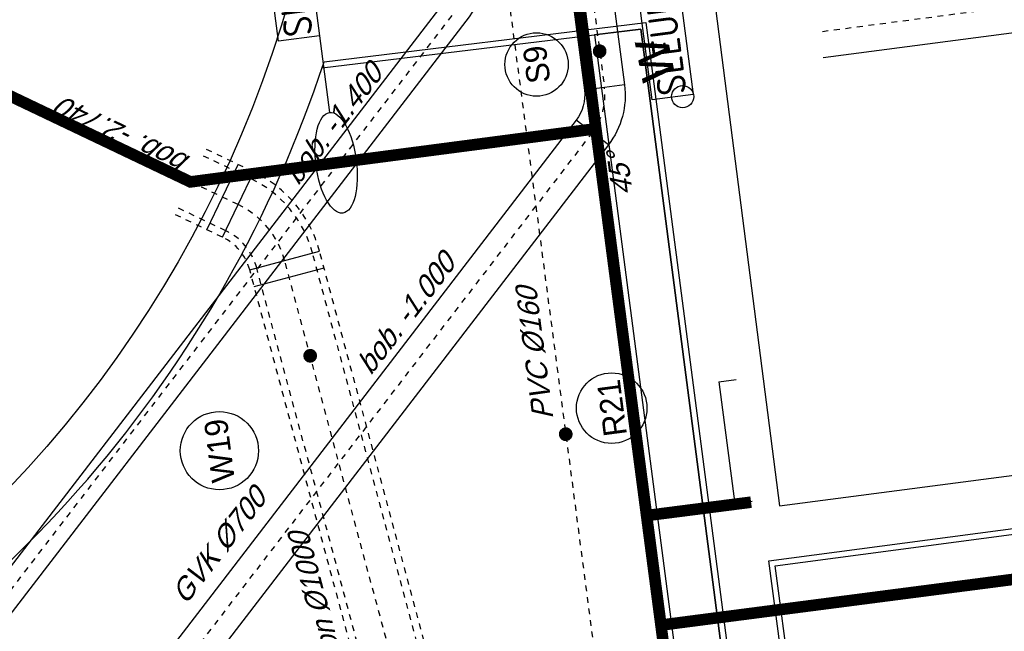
# Model space of a CAD drawing. Header units: metres. Extents: x 118052 to 118564, y 454784 to 455719.
# Tile 47 of 160: x 118205 to 118222, y 455271 to 455282. Entities that reach past the tile are written whole.
import ezdxf
from ezdxf.enums import TextEntityAlignment as Align

# ---------------------------------------------------------------- set-up
doc = ezdxf.new("R2010")
doc.units = ezdxf.units.M
doc.header["$LTSCALE"] = 0.5
for name, pattern in [('DASHED', [19.05, 12.7, -6.35]), ('Tauw_HIDDEN2', [5.6, 4, -1.6]), ('Tauw_L_Center1', [13, 8, -1.67, 1.66, -1.67]), ('Tauw_L_Center2', [6.499, 4, -0.833, 0.833, -0.833])]:
    doc.linetypes.add(name, pattern=pattern)
for name, color, linetype in [('_gebouwen', 7, 'Continuous'), ('_ob10', 7, 'Continuous'), ('_verharding', 7, 'Continuous'), ('EL_N_A_EB00----REVISIE~-_-----', 1, 'Continuous'), ('GRAAFWERKZAAMHEDEN', 6, 'Continuous'), ('KABELLOOP', 6, 'Continuous'), ('Koningsstal VIEUWPORT', 254, 'Continuous'), ('OL55_HAAG', 86, 'Continuous'), ('TOPOD22', 6, 'Continuous'), ('ZU_B_-_AL999---LW_bet1000-125_gw__18_^200~-_-----', 1, 'Continuous'), ('ZU_B_-_AL999---LW_bet1000-125_gw__18_^200~N_-----', 1, 'Continuous'), ('ZU_B_-_AL999---LW_bet1000-125_gw__20_^200~M_-----', 1, 'Continuous'), ('ZU_B_-_EL999---LW_bet1000-125_gw~H_-----', 1, 'Tauw_L_Center1'), ('ZU_B_-_EL999---LW_bet1000-125_gw~W_-----', 8, 'Tauw_HIDDEN2'), ('ZU_B_-_ML999---LW_bet1000-125_gw__20_^200~M_-----', 1, 'Continuous'), ('ZU_B_-_XX------extern-LEIDINGEN', 231, 'Continuous'), ('ZU_N_-_AL999---LR_pvc160_sdr34__18_^200~-_-----', 7, 'Continuous'), ('ZU_N_-_AL999---LR_pvc200_sdr34__20_^200~M_-----', 7, 'Continuous'), ('ZU_N_-_AL999---LS_GVK500_pgr05__18_^200~N_-----', 7, 'Continuous'), ('ZU_N_-_AL999---LS_gvk700_pgr05__18_^200~-_-----', 7, 'Continuous'), ('ZU_N_-_AL999---LS_gvk700_vgr05__18_^200~B_-----', 7, 'Continuous'), ('ZU_N_-_AL999---LS_gvk700_vgr05__18_^200~N_-----', 7, 'Continuous'), ('ZU_N_-_AL999---LS_gvk700_vgr05__20_^200~M_-----', 7, 'Continuous'), ('ZU_N_-_EL999---LR_pvc160_sdr34~H_-----', 2, 'Tauw_L_Center2'), ('ZU_N_-_EL999---LS_GVK500_pgr05~H_-----', 2, 'Tauw_L_Center2'), ('ZU_N_-_EL999---LS_GVK500_pgr05~W_-----', 2, 'Continuous'), ('ZU_N_-_EL999---LS_gvk700_vgr05~H_-----', 2, 'Tauw_L_Center1'), ('ZU_N_-_EL999---LS_gvk700_vgr05~W_-----', 2, 'Continuous'), ('ZU_N_-_EL999---LW_gvk900_vgr05~H_-----', 2, 'Tauw_L_Center1'), ('ZU_N_-_EL999---LW_gvk900_vgr05~W_-----', 2, 'Continuous'), ('ZU_N_-_ML999---LR_pvc200_sdr34__20_^200~M_-----', 7, 'Continuous'), ('ZU_N_-_ML999---LS_gvk700_vgr05__20_^200~M_-----', 7, 'Continuous')]:
    doc.layers.add(name, color=color, linetype=linetype)
doc.styles.add('BURO-025', font='Isocp.shx', dxfattribs={"height": 500})
doc.styles.add('ROMANS', font='tcb_ltype.shx')
doc.styles.add('tcb_isocp', font='tcb_isocp.shx')

# ---------------------------------------------------------------- blocks, each defined once
blk = doc.blocks.new('45')
at = {"linetype": 'Continuous'}
blk.add_circle((0, 0), 0.767, dxfattribs=at)
at = {"linetype": 'Continuous', "style": 'ROMANS'}
blk.add_text('w', height=3, rotation=180, dxfattribs=at).set_placement((-1.41, -0.217))
blk = doc.blocks.new('A$C6DFC50BF')
at = {"layer": 'GRAAFWERKZAAMHEDEN'}
blk.add_line((89849, -24578), (88513, -24578), dxfattribs=at)
for points in [[(89849, -23865), (97272, -23865), (97272, -24578), (89849, -24578)], [(88005, -30137), (95428, -30137), (95428, -30850), (88005, -30850)]]:
    blk.add_lwpolyline(points, close=True, dxfattribs=at)
blk.add_ellipse((87635, -24578), major_axis=(877, 0), ratio=0.399807, dxfattribs=at)
at = {"layer": 'KABELLOOP', "linetype": 'DASHED', "const_width": 200}
for points in [[(98684, -4994), (87635, -22039), (87635, -29105)], [(121473, -29105), (75383, -29105), (75383, -11142), (74473, -11142)], [(78974, -37010), (78984, -29105)], [(80888, -30926), (80893, -29105)]]:
    blk.add_lwpolyline(points, dxfattribs=at)
at = {"layer": 'GRAAFWERKZAAMHEDEN', "color": 2, "style": 'BURO-025'}
for p in [(89883, -24474), (88039, -30746)]:
    blk.add_text('SLEUFBREEDTE=600mm', height=500, rotation=359.9837, dxfattribs=at).set_placement(p)
blk = doc.blocks.new('Leidingen')
at = {"layer": 'ZU_B_-_EL999---LW_bet1000-125_gw~H_-----'}
blk.add_lwpolyline([(-174587.3, 37821.8), (-163545.7, 54856.2)], dxfattribs=at)
blk.add_lwpolyline([(-187231.3, 34907.1), (-176152.2, 36374.5, 0.2194255), (-175090.5, 37045.6), (-174587.3, 37821.8)], format="xyb", dxfattribs=at)
at = {"layer": 'ZU_B_-_EL999---LW_bet1000-125_gw~W_-----', "linetype": 'Continuous'}
for p, q in [((-175451.7, 37637.3), (-174402.8, 36957.4)), ((-175614.9, 37385.6), (-174566, 36705.7)), ((-176531.7, 36954.7), (-176367.5, 35715.5)), ((-176234.3, 36994.1), (-176070.1, 35754.9))]:
    blk.add_line(p, q, dxfattribs=at)
at = {"layer": 'ZU_B_-_EL999---LW_bet1000-125_gw~W_-----'}
for points in [[(-187231.4, 35537.5), (-176234.3, 36994.1, 0.2194255), (-175614.9, 37385.6), (-175111.8, 38161.7)], [(-187231.4, 35411.4), (-176217.9, 36870.2, 0.2194255), (-175510, 37317.6), (-175006.9, 38093.8)], [(-187165.7, 34411.4), (-176086.6, 35878.8, 0.2194255), (-174670.9, 36773.7), (-174167.8, 37549.8)], [(-187149.2, 34287.5), (-176070.1, 35754.9, 0.2194255), (-174566, 36705.7), (-174062.9, 37481.8)]]:
    blk.add_lwpolyline(points, format="xyb", dxfattribs=at)
at = {"layer": 'ZU_B_-_ML999---LW_bet1000-125_gw__20_^200~M_-----', "flags": 128}
blk.add_lwpolyline([(-177843.2, 36150.5, 0, 0, 0), (-177768, 36057, 0, 91.8, 0), (-177773.7, 36064.1, 91.8, 169.7, 0), (-177790, 36084.4, 169.7, 221.7, 0), (-177814.4, 36114.7, 221.7, 240, 0), (-177843.2, 36150.5, 240, 221.7, 0), (-177871.9, 36186.3, 221.7, 169.7, 0), (-177896.3, 36216.7, 169.7, 91.8, 0), (-177912.6, 36236.9, 91.8, 0, 0), (-177918.3, 36244.1, 0, 0, 0), (-177843.2, 36150.5, 0, 0, 0), (-178841.8, 37392.8, 0, 0, 0)], format="xyseb", dxfattribs=at)
at = {"layer": 'ZU_B_-_ML999---LW_bet1000-125_gw__20_^200~M_-----'}
blk.add_circle((-179265.2, 37919.4), 675.7, dxfattribs=at)
at = {"layer": 'ZU_B_-_XX------extern-LEIDINGEN'}
for p, q in [((-179207.6, 29204.7), (-181332.8, 29204.5)), ((-181332.7, 28904.6), (-181332.8, 29204.5)), ((-179207.6, 29204.7), (-179207.6, 28904.7))]:
    blk.add_line(p, q, dxfattribs=at)
at = {"layer": 'ZU_N_-_EL999---LR_pvc160_sdr34~H_-----'}
blk.add_lwpolyline([(-137489.6, 31947.1), (-188547.3, 31947.1)], dxfattribs=at)
at = {"layer": 'ZU_N_-_EL999---LS_GVK500_pgr05~H_-----'}
blk.add_lwpolyline([(-187362.3, 46854.7), (-186544.5, 46854.8, -0.1989124), (-186014.2, 46635.1), (-172215.2, 32837.9, 0.1989124), (-171684.8, 32618.2), (-147806.5, 32619.7, 0.4142136), (-147056.5, 33369.8), (-147056.8, 38059.8, 0.1989207), (-147276.5, 38590.1), (-149180.8, 40494.1)], format="xyb", dxfattribs=at)
at = {"layer": 'ZU_N_-_EL999---LS_GVK500_pgr05~W_-----'}
for points in [[(-187362.3, 47104.7), (-186544.5, 47104.8, -0.1989124), (-185837.4, 46811.9), (-172038.4, 33014.7, 0.1989124), (-171684.8, 32868.2), (-147806.5, 32869.7, 0.4142136), (-147306.5, 33369.8), (-147306.8, 38059.8, 0.1989207), (-147453.3, 38413.3), (-149358.7, 40318.4)], [(-187362.3, 46604.7), (-186544.5, 46604.8, -0.1989124), (-186190.9, 46458.4), (-172391.9, 32661.1, 0.1989124), (-171684.8, 32368.2), (-147806.4, 32369.7, 0.4142136), (-146806.5, 33369.8), (-146806.8, 38059.8, 0.1989207), (-147099.8, 38766.9), (-149005.1, 40671.9)]]:
    blk.add_lwpolyline(points, format="xyb", dxfattribs=at)
at = {"layer": 'ZU_N_-_EL999---LS_gvk700_vgr05~H_-----'}
blk.add_lwpolyline([(-164437.6, 28944.2), (-164437.6, 29456.1, 0.4142136), (-165487.7, 30506), (-173906.4, 30505.5, -0.1989124), (-174648.9, 30813), (-182759.4, 38922.5, 0.1989124), (-183501.9, 39230), (-185961.7, 39229.8), (-187362.3, 39229.7)], format="xyb", dxfattribs=at)
at = {"layer": 'ZU_N_-_EL999---LS_gvk700_vgr05~W_-----', "linetype": 'Continuous'}
for p, q in [((-174896.4, 30565.5), (-174401.4, 31060.5)), ((-173906.4, 30155.5), (-173906.4, 30855.5))]:
    blk.add_line(p, q, dxfattribs=at)
at = {"layer": 'ZU_N_-_EL999---LS_gvk700_vgr05~W_-----'}
for points in [[(-164087.6, 28944.3), (-164087.6, 29456.1, 0.4142136), (-165487.7, 30856), (-173906.4, 30855.5, -0.1989124), (-174401.4, 31060.5), (-182511.9, 39170, 0.1989124), (-183501.9, 39580), (-185961.8, 39579.8), (-187362.3, 39579.7)], [(-164787.6, 28944.2), (-164787.6, 29456.1, 0.4142136), (-165487.7, 30156), (-173906.4, 30155.5, -0.1989124), (-174896.4, 30565.5), (-183006.9, 38675, 0.1989124), (-183501.9, 38880), (-185961.7, 38879.8), (-187362.3, 38879.7)]]:
    blk.add_lwpolyline(points, format="xyb", dxfattribs=at)
at = {"layer": 'ZU_N_-_EL999---LW_gvk900_vgr05~H_-----'}
blk.add_lwpolyline([(-173438.4, 9904), (-173440.9, 26690.7)], dxfattribs=at)
at = {"layer": 'ZU_N_-_EL999---LW_gvk900_vgr05~W_-----'}
blk.add_lwpolyline([(-221077.9, 14779.4), (-221067.2, 8494.1, 0.4137152), (-220320.2, 7748.3), (-174635.4, 7748.3, 0.4142136), (-173888.4, 8495.3), (-173888.4, 9789.3, 0.0000367), (-173888.4, 9789.4), (-173890.9, 26690.6)], format="xyb", dxfattribs=at)
at = {"layer": 'ZU_N_-_ML999---LR_pvc200_sdr34__20_^200~M_-----', "flags": 128}
blk.add_lwpolyline([(-179760.9, 31947.1, 0, 0, 0), (-179806, 32058.3, 0, 91.8, 0), (-179802.6, 32049.8, 91.8, 169.7, 0), (-179792.8, 32025.7, 169.7, 221.7, 0), (-179778.1, 31989.6, 221.7, 240, 0), (-179760.9, 31947.1, 240, 221.7, 0), (-179743.6, 31904.6, 221.7, 169.7, 0), (-179728.9, 31868.5, 169.7, 91.8, 0), (-179719.1, 31844.4, 91.8, 0, 0), (-179715.7, 31835.9, 0, 0, 0), (-179760.9, 31947.1, 0, 0, 0), (-179646.8, 31666.3, 0, 0, 0)], format="xyseb", dxfattribs=at)
at = {"layer": 'ZU_N_-_ML999---LR_pvc200_sdr34__20_^200~M_-----'}
blk.add_circle((-179417.4, 31101.7), 609.5, dxfattribs=at)
at = {"layer": 'ZU_N_-_ML999---LS_gvk700_vgr05__20_^200~M_-----', "flags": 128}
blk.add_lwpolyline([(-173275.2, 30506, 0, 0, 0), (-173266, 30386.3, 0, 91.8, 0), (-173266.7, 30395.4, 91.8, 169.7, 0), (-173268.7, 30421.4, 169.7, 221.7, 0), (-173271.7, 30460.2, 221.7, 240, 0), (-173275.2, 30506, 240, 221.7, 0), (-173278.8, 30551.7, 221.7, 169.7, 0), (-173281.8, 30590.6, 169.7, 91.8, 0), (-173283.8, 30616.5, 91.8, 0, 0), (-173284.5, 30625.6, 0, 0, 0), (-173275.2, 30506, 0, 0, 0), (-173319, 31070.9, 0, 0, 0)], format="xyseb", dxfattribs=at)
at = {"layer": 'ZU_N_-_ML999---LS_gvk700_vgr05__20_^200~M_-----'}
blk.add_circle((-173361.3, 31617.2), 547.9, dxfattribs=at)
at = {"layer": 'EL_N_A_EB00----REVISIE~-_-----'}
blk.add_blockref('A$C6DFC50BF', (-262229.9, 59850.1), dxfattribs=at)
at = {"layer": 'TOPOD22', "xscale": 249.9999999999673, "yscale": 249.9999999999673, "zscale": 249.9999999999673, "rotation": 183.7279797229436}
blk.add_blockref('45', (-174239.3, 29186.6), dxfattribs=at)
at = {"layer": 'ZU_B_-_AL999---LW_bet1000-125_gw__18_^200~-_-----', "style": 'tcb_isocp', "oblique": 20.00024}
blk.add_text('best: Beton %%1291000', height=360, rotation=7.54482, dxfattribs=at).set_placement((-184815.4, 36051.9))
at = {"layer": 'ZU_B_-_AL999---LW_bet1000-125_gw__18_^200~N_-----', "style": 'tcb_isocp', "oblique": 20.00024}
blk.add_text('bob. -2.740', height=360, rotation=57.04889, dxfattribs=at).set_placement((-174175.3, 37729.4))
at = {"layer": 'ZU_B_-_AL999---LW_bet1000-125_gw__20_^200~M_-----', "style": 'tcb_isocp'}
blk.add_text('W19', height=400, dxfattribs=at).set_placement((-179265.2, 37919.4), align=Align.MIDDLE)
at = {"layer": 'ZU_N_-_AL999---LR_pvc160_sdr34__18_^200~-_-----', "style": 'tcb_isocp', "oblique": 20.00024}
blk.add_text('PVC %%129160', height=360, dxfattribs=at).set_placement((-179468.7, 32122.2))
at = {"layer": 'ZU_N_-_AL999---LR_pvc200_sdr34__20_^200~M_-----', "style": 'tcb_isocp'}
blk.add_text('R21', height=400, dxfattribs=at).set_placement((-179417.4, 31101.7), align=Align.MIDDLE)
at = {"layer": 'ZU_N_-_AL999---LS_GVK500_pgr05__18_^200~N_-----', "style": 'tcb_isocp', "oblique": 20.00024}
blk.add_text('bob. -1.400', height=360, rotation=315.0036, dxfattribs=at).set_placement((-174913.4, 35979.2))
at = {"layer": 'ZU_N_-_AL999---LS_gvk700_pgr05__18_^200~-_-----', "style": 'tcb_isocp', "oblique": 20.00024}
blk.add_text('GVK %%129700', height=360, rotation=315.0036, dxfattribs=at).set_placement((-181847.2, 38847))
at = {"layer": 'ZU_N_-_AL999---LS_gvk700_vgr05__18_^200~B_-----', "style": 'tcb_isocp', "oblique": 20.00024}
blk.add_text('45%%d', height=360, dxfattribs=at).set_placement((-175436.7, 30438.2), align=Align.MIDDLE_CENTER)
at = {"layer": 'ZU_N_-_AL999---LS_gvk700_vgr05__18_^200~N_-----', "style": 'tcb_isocp', "oblique": 20.00024}
blk.add_text('bob. -1.000', height=360, rotation=315.0036, dxfattribs=at).set_placement((-178327.2, 35157.3))
at = {"layer": 'ZU_N_-_AL999---LS_gvk700_vgr05__20_^200~M_-----', "style": 'tcb_isocp'}
blk.add_text('S9', height=400, dxfattribs=at).set_placement((-173361.3, 31617.2), align=Align.MIDDLE)

msp = doc.modelspace()

# ---------------------------------------------------------------- linework, layer by layer
at = {"layer": '_gebouwen'}
msp.add_lwpolyline([(118231.551, 455275.249), (118231.66, 455274.44), (118235.452, 455274.923), (118235.36, 455275.737), (118236.791, 455275.911), (118232.711, 455307.428), (118233.696, 455307.569), (118233.304, 455310.935), (118232.3, 455310.797), (118232.23, 455311.331), (118222.766, 455310.141), (118213.373, 455308.813), (118217.918, 455273.47), (118231.551, 455275.249)], dxfattribs=at)
msp.add_circle((118189.938, 455287.777), 20.301, dxfattribs=at)
at = {"layer": '_ob10'}
for points in [[(118210.067, 455281.122), (118215.612, 455281.799), (118217.359, 455268.415)], [(118210.032, 455281.017), (118215.526, 455281.688), (118217.26, 455268.402)], [(118218.262, 455268.535), (118217.734, 455272.518), (118230.802, 455274.252), (118230.907, 455273.421), (118236.476, 455274.143), (118236.371, 455274.951), (118239.626, 455275.374)], [(118218.361, 455268.549), (118217.846, 455272.432), (118230.715, 455274.139), (118230.82, 455273.309), (118236.588, 455274.057), (118236.483, 455274.865), (118239.619, 455275.272)]]:
    msp.add_lwpolyline(points, dxfattribs=at)
at = {"layer": '_verharding'}
msp.add_arc((118189.938, 455287.777), 21.201, 296.7432, 341.7059, dxfattribs=at)
at = {"layer": 'OL55_HAAG'}
msp.add_lwpolyline([(118217.26, 455268.402), (118215.526, 455281.688), (118214.732, 455281.591), (118216.467, 455268.299)], close=True, dxfattribs=at)

# ---------------------------------------------------------------- block references
at = {"layer": 'Koningsstal VIEUWPORT', "color": 6, "xscale": 0.0009975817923, "yscale": 0.0009975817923, "zscale": 0.0009975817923, "rotation": 97.46987594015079}
msp.add_blockref('Leidingen', (118222.52, 455456.651), dxfattribs=at)

doc.saveas('drawing.dxf')
